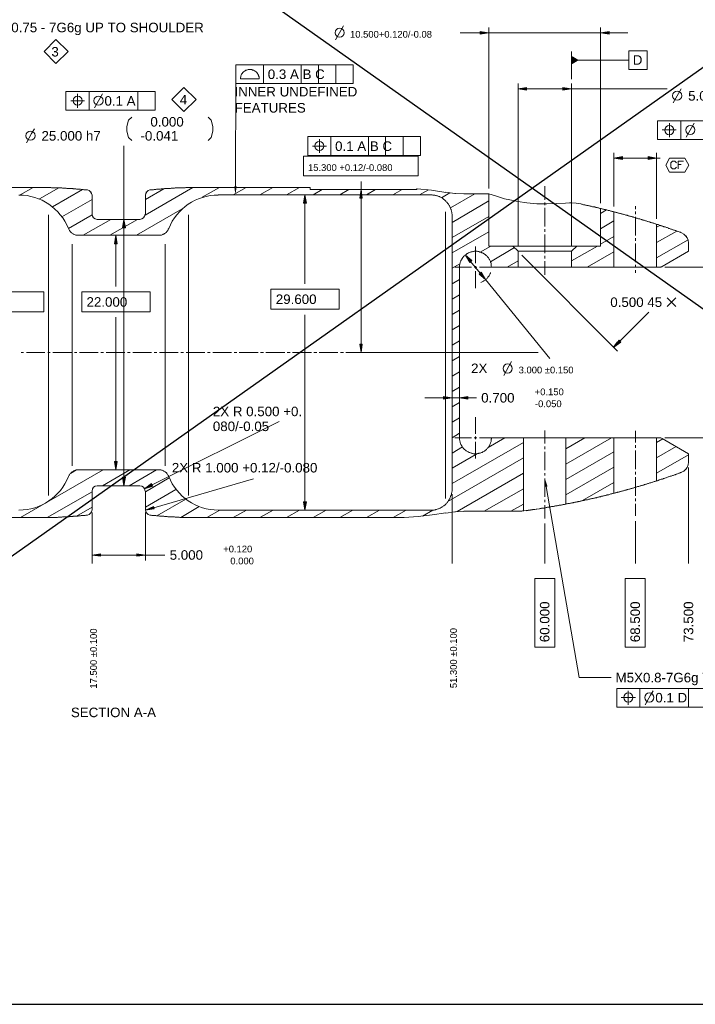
# Model space of a CAD drawing. Header units: millimetres. Extents: x 284 to 1085, y 7 to 266.
# Tile 2 of 21: x 344 to 408, y 9 to 101. Entities that reach past the tile are written whole.
import ezdxf

# ---------------------------------------------------------------- set-up
doc = ezdxf.new("R2010")
doc.units = ezdxf.units.MM
for name, color, linetype in [('PDF_几何图形', 7, 'Continuous'), ('PDF_实体填充', 7, 'Continuous'), ('PDF_文字', 7, 'Continuous'), ('±ê×¢', 4, 'Continuous')]:
    doc.layers.add(name, color=color, linetype=linetype)
doc.styles.add('PDF Arial', font='arial.ttf')

msp = doc.modelspace()

# ---------------------------------------------------------------- linework, layer by layer
at = {"color": 1}
for p, q in [((500.505, 9.126), (283.991, 162.232)), ((283.991, 9.126), (500.505, 162.232))]:
    msp.add_line(p, q, dxfattribs=at)
at = {"layer": 'PDF_几何图形', "lineweight": 13}
for points in [[(373.824, 99.586), (374.32, 100.47), (374.578, 100.901)], [(388.201, 85.661), (388.201, 100.75)], [(398.698, 84.26), (398.698, 100.75)], [(385.528, 100.254), (387.403, 100.254)], [(388.201, 100.254), (398.698, 100.254)], [(399.496, 100.254), (401.242, 100.254)], [(395.961, 98.486), (395.961, 95.9)], [(367.077, 97.258), (367.077, 95.49)], [(370.591, 97.258), (370.591, 95.49)], [(372.229, 97.258), (372.229, 95.49)], [(373.845, 97.258), (373.845, 95.49)], [(395.961, 97.689), (401.328, 97.689)], [(364.426, 85.855), (364.469, 96.374)], [(390.96, 80.251), (390.96, 95.49)], [(395.961, 80.251), (395.961, 95.49)], [(349.618, 94.52), (349.618, 93.874), (350.264, 93.874)], [(350.717, 94.757), (350.717, 92.99)], [(351.213, 93.227), (351.708, 94.089), (351.945, 94.52)], [(355.265, 94.757), (355.265, 92.99)], [(391.736, 94.995), (395.163, 94.995)], [(395.961, 94.995), (404.928, 94.995)], [(405.51, 93.68), (406.005, 94.563), (406.243, 94.995)], [(348.971, 93.874), (349.618, 93.874), (349.618, 93.227)], [(354.704, 92.343), (354.403, 92.063), (354.252, 91.46), (354.252, 91.028), (354.403, 90.446), (354.704, 90.166)], [(361.861, 90.166), (362.163, 90.446), (362.313, 91.028), (362.313, 91.46), (362.163, 92.063), (361.861, 92.343)], [(405.143, 91.783), (405.143, 91.136), (405.79, 91.136)], [(406.221, 91.998), (406.221, 90.252)], [(406.717, 90.468), (407.213, 91.352), (407.471, 91.783)], [(344.811, 89.929), (345.306, 90.813), (345.565, 91.244)], [(373.393, 90.511), (373.393, 88.744)], [(376.906, 90.511), (376.906, 88.744)], [(378.523, 90.511), (378.523, 88.744)], [(380.161, 90.511), (380.161, 88.744)], [(404.475, 91.136), (405.143, 91.136), (405.143, 90.468)], [(353.972, 82.751), (353.972, 89.649)], [(371.647, 89.627), (372.315, 89.627), (372.315, 88.981)], [(372.315, 90.274), (372.315, 89.627), (372.962, 89.627)], [(399.949, 83.958), (399.949, 89.002)], [(403.936, 82.794), (403.936, 89.002)], [(400.746, 88.507), (403.16, 88.507)], [(403.936, 88.507), (404.281, 88.507)], [(405.812, 87.644), (405.661, 87.493), (405.424, 87.493), (405.294, 87.644), (405.294, 88.054), (405.424, 88.205), (405.661, 88.205), (405.812, 88.054)], [(405.962, 87.493), (405.962, 88.205), (406.48, 88.205)], [(405.962, 87.903), (406.243, 87.903)], [(376.216, 85.553), (376.216, 86.308)], [(350.523, 85.51), (350.458, 85.51), (350.393, 85.51), (350.329, 85.532), (350.286, 85.532), (350.221, 85.532), (350.156, 85.553), (350.092, 85.553), (350.027, 85.553), (349.962, 85.553), (349.898, 85.575), (349.833, 85.575), (349.768, 85.575), (349.725, 85.575), (349.661, 85.597), (349.596, 85.597), (349.531, 85.597), (349.467, 85.618), (349.402, 85.618), (349.337, 85.618), (349.273, 85.618), (349.208, 85.618), (349.165, 85.64), (349.1, 85.64), (349.036, 85.64), (348.971, 85.64), (348.906, 85.661), (348.842, 85.661), (348.777, 85.661), (348.712, 85.661), (348.648, 85.661), (348.604, 85.661), (348.54, 85.683), (348.475, 85.683), (348.41, 85.683), (348.346, 85.683), (348.281, 85.683), (348.216, 85.683), (348.152, 85.704), (348.087, 85.704), (348.044, 85.704), (347.979, 85.704), (347.915, 85.704), (347.85, 85.704), (347.785, 85.704), (347.721, 85.726), (347.656, 85.726), (347.591, 85.726), (347.527, 85.726), (347.462, 85.726), (347.419, 85.726), (347.354, 85.726), (347.29, 85.726), (347.225, 85.726), (347.16, 85.726), (347.096, 85.747), (347.031, 85.747), (346.966, 85.747), (346.902, 85.747), (346.858, 85.747), (346.794, 85.747), (346.729, 85.747), (346.664, 85.747), (346.6, 85.747), (346.535, 85.747), (346.47, 85.747), (346.406, 85.747), (346.341, 85.747), (346.276, 85.747), (346.233, 85.747), (346.169, 85.747), (346.104, 85.747), (346.039, 85.747), (345.975, 85.747), (327.976, 85.747)], [(344.229, 85.058), (345.436, 85.747)], [(346.061, 84.67), (347.872, 85.704)], [(347.268, 83.937), (350.092, 85.553)], [(350.544, 85.51), (350.717, 85.446), (350.846, 85.338), (350.932, 85.187), (350.975, 85.015), (350.975, 83.247), (351.019, 83.053), (351.126, 82.902), (351.277, 82.794), (351.471, 82.751), (355.459, 82.751), (355.653, 82.794), (355.804, 82.902), (355.912, 83.053), (355.955, 83.247)], [(350.889, 85.316), (350.889, 85.338)], [(355.955, 83.161), (360.438, 85.747)], [(355.976, 84.627), (357.722, 85.618)], [(356.407, 85.51), (356.235, 85.446), (356.106, 85.338), (356.019, 85.187), (355.976, 85.015), (355.976, 83.247)], [(356.062, 85.338), (356.062, 85.316)], [(381.454, 85.64), (381.454, 85.553), (371.453, 85.553), (371.453, 85.747), (360.955, 85.747), (360.912, 85.747), (360.848, 85.747), (360.783, 85.747), (360.718, 85.747), (360.654, 85.747), (360.589, 85.747), (360.524, 85.747), (360.46, 85.747), (360.395, 85.747), (360.33, 85.747), (360.287, 85.747), (360.223, 85.747), (360.158, 85.747), (360.093, 85.747), (360.029, 85.747), (359.964, 85.747), (359.899, 85.747), (359.835, 85.747), (359.77, 85.747), (359.705, 85.726), (359.662, 85.726), (359.597, 85.726), (359.533, 85.726), (359.468, 85.726), (359.403, 85.726), (359.339, 85.726), (359.274, 85.726), (359.21, 85.726), (359.145, 85.704), (359.102, 85.704), (359.037, 85.704), (358.972, 85.704), (358.908, 85.704), (358.843, 85.704), (358.778, 85.704), (358.714, 85.683), (358.649, 85.683), (358.584, 85.683), (358.52, 85.683), (358.477, 85.683), (358.412, 85.683), (358.347, 85.661), (358.283, 85.661), (358.218, 85.661), (358.153, 85.661), (358.089, 85.661), (358.024, 85.661), (357.959, 85.64), (357.916, 85.64), (357.852, 85.64), (357.787, 85.64), (357.722, 85.618), (357.658, 85.618), (357.593, 85.618), (357.528, 85.618), (357.464, 85.618), (357.399, 85.597), (357.356, 85.597), (357.291, 85.597), (357.226, 85.575), (357.162, 85.575), (357.097, 85.575), (357.032, 85.575), (356.968, 85.553), (356.903, 85.553), (356.838, 85.553), (356.795, 85.553), (356.731, 85.532), (356.666, 85.532), (356.601, 85.532), (356.537, 85.51), (356.472, 85.51), (356.407, 85.51)], [(361.322, 84.821), (362.939, 85.747)], [(362.809, 85.058), (382.748, 85.058), (382.769, 85.058), (382.834, 85.058), (382.899, 85.058), (382.963, 85.036), (383.028, 85.036), (383.092, 85.036), (383.136, 85.015), (383.2, 84.993), (383.265, 84.993), (383.33, 84.971), (383.394, 84.95), (383.437, 84.928), (383.502, 84.907), (383.567, 84.885), (383.61, 84.864), (383.674, 84.821), (383.739, 84.799), (383.782, 84.777), (383.847, 84.734), (383.89, 84.713), (383.933, 84.67), (383.998, 84.627), (384.041, 84.583), (384.084, 84.54), (384.127, 84.497), (384.17, 84.454), (384.213, 84.411), (384.256, 84.368), (384.3, 84.325), (384.343, 84.282), (384.386, 84.217), (384.407, 84.174), (384.45, 84.131), (384.472, 84.066), (384.515, 84.023), (384.537, 83.958), (384.558, 83.894), (384.601, 83.851), (384.623, 83.786), (384.644, 83.721), (384.666, 83.678), (384.666, 83.614), (384.688, 83.549), (384.709, 83.484), (384.731, 83.42), (384.731, 83.376), (384.731, 83.312), (384.752, 83.247), (384.752, 83.182), (384.752, 83.118), (384.752, 83.053), (384.752, 70.271), (384.752, 57.467), (384.752, 57.446), (384.752, 57.381), (384.752, 57.316), (384.752, 57.252), (384.731, 57.209), (384.731, 57.144), (384.709, 57.079), (384.709, 57.015), (384.688, 56.95), (384.666, 56.885), (384.644, 56.842), (384.623, 56.777), (384.601, 56.713), (384.58, 56.67), (384.558, 56.605), (384.537, 56.54), (384.494, 56.497), (384.472, 56.433), (384.429, 56.389), (384.407, 56.325), (384.364, 56.282), (384.321, 56.239), (384.3, 56.196), (384.256, 56.131), (384.213, 56.088), (384.17, 56.045), (384.127, 56.002), (384.062, 55.958), (384.019, 55.915), (383.976, 55.872), (383.933, 55.851), (383.868, 55.808), (383.825, 55.764), (383.761, 55.743), (383.718, 55.721), (383.653, 55.678), (383.61, 55.657), (383.545, 55.635), (383.48, 55.614), (383.437, 55.592), (383.373, 55.57), (383.308, 55.549), (383.243, 55.527), (383.2, 55.506), (383.136, 55.506), (383.071, 55.484), (383.006, 55.484), (382.942, 55.484), (382.877, 55.463), (382.812, 55.463), (382.748, 55.463), (362.809, 55.463)], [(364.232, 85.058), (365.439, 85.747)], [(366.711, 85.058), (367.939, 85.747)], [(369.211, 85.058), (370.44, 85.747)], [(371.711, 85.058), (372.574, 85.553)], [(374.212, 85.058), (375.074, 85.553)], [(376.712, 85.058), (377.574, 85.553)], [(379.213, 85.058), (380.075, 85.553)], [(384.17, 85.273), (382.812, 85.489), (381.476, 85.618)], [(381.713, 85.058), (382.554, 85.532)], [(383.761, 84.777), (384.537, 85.252)], [(384.17, 85.295), (385.011, 85.187), (385.873, 85.144)], [(384.601, 83.829), (386.886, 85.144)], [(385.032, 85.187), (385.032, 85.209)], [(406.286, 81.501), (406.221, 81.523), (406.178, 81.544), (406.113, 81.566), (406.049, 81.587), (405.984, 81.609), (405.941, 81.63), (405.876, 81.652), (405.812, 81.674), (405.747, 81.695), (405.704, 81.717), (405.639, 81.738), (405.574, 81.738), (405.51, 81.76), (405.467, 81.781), (405.402, 81.803), (405.337, 81.824), (405.294, 81.846), (405.23, 81.868), (405.165, 81.889), (405.1, 81.911), (405.057, 81.932), (404.992, 81.954), (404.928, 81.975), (404.863, 81.997), (404.82, 82.018), (404.755, 82.04), (404.691, 82.062), (404.626, 82.062), (404.583, 82.083), (404.518, 82.105), (404.454, 82.126), (404.389, 82.148), (404.346, 82.169), (404.281, 82.191), (404.216, 82.212), (404.152, 82.234), (404.109, 82.256), (404.044, 82.277), (403.979, 82.277), (403.915, 82.299), (403.85, 82.32), (403.807, 82.342), (403.742, 82.363), (403.678, 82.385), (403.613, 82.406), (403.57, 82.428), (403.505, 82.428), (403.44, 82.45), (403.376, 82.471), (403.333, 82.493), (403.268, 82.514), (403.203, 82.536), (403.139, 82.557), (403.096, 82.557), (403.031, 82.579), (402.966, 82.6), (402.902, 82.622), (402.837, 82.644), (402.794, 82.665), (402.729, 82.687), (402.664, 82.687), (402.6, 82.708), (402.557, 82.73), (402.492, 82.751), (402.427, 82.773), (402.363, 82.794), (402.32, 82.794), (402.255, 82.816), (402.19, 82.838), (402.126, 82.859), (402.061, 82.881), (402.018, 82.881), (401.953, 82.902), (401.888, 82.924), (401.824, 82.945), (401.759, 82.967), (401.716, 82.988), (401.651, 82.988), (401.587, 83.01), (401.522, 83.032), (401.479, 83.053), (401.414, 83.053), (401.35, 83.075), (401.285, 83.096), (401.22, 83.118), (401.177, 83.139), (401.113, 83.139), (401.048, 83.161), (400.983, 83.182), (400.919, 83.204), (400.875, 83.204), (400.811, 83.226), (400.746, 83.247), (400.681, 83.269), (400.617, 83.269), (400.574, 83.29), (400.509, 83.312), (400.444, 83.333), (400.38, 83.333), (400.315, 83.355), (400.272, 83.376), (400.207, 83.398), (400.143, 83.398), (400.078, 83.42), (400.013, 83.441), (399.97, 83.463), (399.949, 83.463), (399.884, 83.484), (399.819, 83.484), (399.776, 83.506), (399.711, 83.527), (399.647, 83.527), (399.582, 83.549), (399.517, 83.57), (399.474, 83.592), (399.41, 83.592), (399.345, 83.614), (399.28, 83.635), (399.216, 83.635), (399.151, 83.657), (399.108, 83.678), (399.043, 83.678), (398.979, 83.7), (398.914, 83.721), (398.849, 83.743), (398.806, 83.743), (398.741, 83.764), (398.677, 83.786), (398.612, 83.786), (398.547, 83.808), (398.483, 83.829), (398.44, 83.829), (398.375, 83.851), (398.31, 83.872), (398.246, 83.872), (398.181, 83.894), (398.138, 83.915), (398.073, 83.915), (398.009, 83.937), (397.944, 83.937), (397.879, 83.958), (397.815, 83.98), (397.771, 83.98), (397.707, 84.002), (397.642, 84.023), (397.577, 84.023), (397.513, 84.045), (397.448, 84.066), (397.405, 84.066), (397.34, 84.088), (397.276, 84.088), (397.211, 84.109), (397.146, 84.131), (397.082, 84.131), (397.039, 84.152), (396.974, 84.174), (396.909, 84.174), (396.845, 84.196), (396.823, 84.196), (396.414, 84.26), (395.81, 84.303), (395.4, 84.282), (394.581, 84.239), (393.633, 84.196), (392.706, 84.217), (391.779, 84.303), (390.917, 84.433), (390.163, 84.583), (389.688, 84.691), (388.912, 84.928), (388.201, 85.144), (385.873, 85.144)], [(390.443, 80.251), (388.201, 80.251), (388.201, 85.144)], [(393.46, 84.583), (393.46, 85.855)], [(348.152, 82.988), (350.975, 84.627)], [(370.957, 76.694), (370.957, 84.26)], [(376.216, 71.047), (376.216, 84.756)], [(384.752, 82.471), (388.201, 84.476)], [(393.46, 84.088), (393.46, 84.325)], [(395.939, 84.303), (395.81, 84.325)], [(346.902, 83.182), (346.902, 58.028)], [(348.755, 81.911), (350.975, 83.182)], [(355.136, 81.264), (359.447, 83.743)], [(360.029, 58.028), (360.029, 83.182)], [(384.127, 83.463), (384.127, 57.791)], [(390.96, 79.755), (390.443, 80.251), (396.457, 80.251), (398.698, 80.251), (398.698, 83.764)], [(393.46, 82.083), (393.46, 83.829)], [(398.698, 83.312), (399.259, 83.635)], [(399.949, 78.268), (399.949, 83.463)], [(401.953, 83.721), (401.953, 83.98)], [(401.953, 83.226), (401.953, 83.484)], [(350.156, 81.264), (352.743, 82.751)], [(351.148, 82.881), (351.148, 82.902)], [(352.635, 81.264), (355.243, 82.751)], [(355.782, 82.902), (355.782, 82.881)], [(384.752, 81.048), (388.201, 83.032)], [(398.698, 81.868), (399.949, 82.6)], [(401.953, 81.242), (401.953, 82.988)], [(403.936, 78.268), (403.936, 82.299)], [(353.972, 58.567), (353.972, 81.954)], [(384.752, 79.604), (388.201, 81.587)], [(393.46, 81.587), (393.46, 81.846)], [(393.46, 81.329), (393.46, 79.583)], [(403.936, 82.018), (404.26, 82.191)], [(403.936, 80.574), (405.833, 81.652)], [(406.932, 80.553), (406.911, 80.79), (406.825, 81.027), (406.674, 81.221), (406.501, 81.372), (406.286, 81.48)], [(349.1, 60.442), (349.1, 80.423)], [(353.217, 76.457), (353.217, 80.466)], [(357.83, 60.442), (357.83, 80.423)], [(395.444, 62.274), (391.456, 62.274), (388.46, 62.274), (388.46, 62.231), (388.46, 62.166), (388.438, 62.123), (388.438, 62.058), (388.438, 61.994), (388.417, 61.929), (388.395, 61.864), (388.373, 61.8), (388.352, 61.757), (388.33, 61.692), (388.309, 61.627), (388.287, 61.584), (388.266, 61.52), (388.223, 61.476), (388.201, 61.412), (388.158, 61.369), (388.115, 61.326), (388.072, 61.261), (388.029, 61.218), (387.985, 61.175), (387.942, 61.132), (387.899, 61.089), (387.856, 61.067), (387.791, 61.024), (387.748, 60.981), (387.684, 60.959), (387.641, 60.938), (387.576, 60.895), (387.511, 60.873), (387.468, 60.851), (387.403, 60.83), (387.339, 60.808), (387.274, 60.808), (387.231, 60.787), (387.166, 60.787), (387.102, 60.765), (387.037, 60.765), (386.972, 60.765), (386.908, 60.765), (386.843, 60.765), (386.778, 60.765), (386.714, 60.787), (386.671, 60.787), (386.606, 60.808), (386.541, 60.83), (386.477, 60.851), (386.412, 60.873), (386.369, 60.895), (386.304, 60.916), (386.261, 60.938), (386.196, 60.981), (386.153, 61.002), (386.089, 61.045), (386.046, 61.067), (386.002, 61.11), (385.938, 61.153), (385.895, 61.196), (385.852, 61.239), (385.808, 61.282), (385.765, 61.347), (385.744, 61.39), (385.701, 61.433), (385.679, 61.498), (385.636, 61.541), (385.614, 61.606), (385.593, 61.649), (385.55, 61.714), (385.528, 61.778), (385.528, 61.843), (385.507, 61.886), (385.485, 61.951), (385.485, 62.015), (385.464, 62.08), (385.464, 62.145), (385.464, 62.209), (385.464, 62.274), (385.464, 78.268), (385.464, 78.289), (385.464, 78.354), (385.464, 78.397), (385.464, 78.462), (385.485, 78.527), (385.485, 78.591), (385.507, 78.656), (385.528, 78.721), (385.55, 78.764), (385.571, 78.828), (385.593, 78.893), (385.614, 78.936), (385.658, 79.001), (385.679, 79.044), (385.722, 79.109), (385.744, 79.152), (385.787, 79.195), (385.83, 79.259), (385.873, 79.303), (385.916, 79.346), (385.959, 79.389), (386.002, 79.432), (386.067, 79.453), (386.11, 79.497), (386.175, 79.54), (386.218, 79.561), (386.283, 79.604), (386.326, 79.626), (386.39, 79.647), (386.455, 79.669), (386.498, 79.69), (386.563, 79.712), (386.628, 79.712), (386.692, 79.734), (386.757, 79.734), (386.822, 79.755), (386.865, 79.755), (386.929, 79.755), (386.994, 79.755), (387.059, 79.755), (387.123, 79.755), (387.188, 79.734), (387.253, 79.734), (387.317, 79.712), (387.36, 79.69), (387.425, 79.69), (387.49, 79.669), (387.554, 79.626), (387.597, 79.604), (387.662, 79.583), (387.705, 79.561), (387.77, 79.518), (387.813, 79.475), (387.856, 79.453), (387.921, 79.41), (387.964, 79.367), (388.007, 79.324), (388.05, 79.281), (388.093, 79.238), (388.136, 79.173), (388.179, 79.13), (388.201, 79.087), (388.244, 79.022), (388.266, 78.979), (388.309, 78.915), (388.33, 78.871), (388.352, 78.807), (388.373, 78.742), (388.395, 78.699), (388.417, 78.634), (388.417, 78.57), (388.438, 78.505), (388.438, 78.44), (388.438, 78.376), (388.46, 78.311), (388.46, 78.268), (390.96, 78.268), (395.961, 78.268), (399.949, 78.268), (403.936, 78.268), (404.216, 78.268), (404.281, 78.268), (404.346, 78.268), (404.389, 78.289), (404.454, 78.311), (404.475, 78.333), (406.954, 79.755), (406.954, 80.553)], [(398.698, 80.423), (399.949, 81.156)], [(401.953, 80.725), (401.953, 80.984)], [(401.953, 80.488), (401.953, 78.742)], [(403.936, 79.13), (406.911, 80.833)], [(406.76, 81.178), (406.781, 81.178)], [(386.951, 78.634), (386.951, 80.208)], [(387.403, 79.69), (388.395, 80.251)], [(388.352, 78.785), (390.615, 80.1)], [(395.961, 78.268), (395.961, 79.755), (390.96, 79.755), (390.96, 78.268)], [(395.961, 78.85), (398.397, 80.251)], [(395.961, 79.755), (396.457, 80.251)], [(397.427, 78.268), (399.949, 79.712)], [(384.752, 78.16), (385.485, 78.57)], [(386.498, 78.807), (387.403, 77.707)], [(389.925, 78.268), (390.96, 78.85)], [(391.305, 79.41), (400.293, 70.4)], [(393.46, 79.346), (393.46, 79.087)], [(393.46, 78.828), (393.46, 77.557)], [(386.584, 78.268), (385.011, 78.268)], [(387.08, 78.268), (386.822, 78.268)], [(386.951, 78.376), (386.951, 78.139)], [(386.951, 77.88), (386.951, 76.306)], [(387.339, 78.268), (388.912, 78.268)], [(387.468, 76.845), (387.533, 76.867), (387.576, 76.888), (387.641, 76.931), (387.705, 76.953), (387.748, 76.996), (387.813, 77.018), (387.856, 77.061), (387.899, 77.104), (387.942, 77.125), (387.985, 77.169), (388.05, 77.212), (388.072, 77.276), (388.115, 77.319), (388.158, 77.363), (388.201, 77.427), (388.223, 77.47), (388.266, 77.513), (388.287, 77.578), (388.309, 77.643), (388.352, 77.686), (388.373, 77.751), (388.373, 77.772)], [(399.927, 78.268), (399.949, 78.268)], [(401.953, 78.483), (401.953, 78.225)], [(401.953, 77.988), (401.953, 77.729)], [(404.712, 78.268), (418.939, 78.268)], [(384.752, 76.716), (385.464, 77.125)], [(387.899, 77.104), (393.935, 69.711)], [(384.752, 75.272), (385.464, 75.681)], [(404.949, 74.582), (405.747, 75.379)], [(404.949, 75.379), (405.747, 74.582)], [(384.752, 73.828), (385.464, 74.237)], [(400.509, 71.327), (403.225, 74.043)], [(353.217, 60.054), (353.217, 73.569)], [(370.957, 56.26), (370.957, 73.806)], [(384.752, 72.383), (385.464, 72.793)], [(384.752, 70.939), (385.464, 71.349)], [(344.552, 70.271), (344.315, 70.271)], [(346.557, 70.271), (344.811, 70.271)], [(347.052, 70.271), (346.815, 70.271)], [(349.057, 70.271), (347.311, 70.271)], [(349.553, 70.271), (349.316, 70.271)], [(351.557, 70.271), (349.812, 70.271)], [(352.053, 70.271), (351.816, 70.271)], [(352.312, 70.271), (354.058, 70.271)], [(354.317, 70.271), (354.554, 70.271)], [(354.812, 70.271), (356.558, 70.271)], [(356.795, 70.271), (357.054, 70.271)], [(357.313, 70.271), (359.059, 70.271)], [(359.296, 70.271), (359.554, 70.271)], [(359.813, 70.271), (361.559, 70.271)], [(361.796, 70.271), (362.055, 70.271)], [(362.313, 70.271), (364.059, 70.271)], [(364.296, 70.271), (364.555, 70.271)], [(364.792, 70.271), (366.56, 70.271)], [(366.797, 70.271), (367.056, 70.271)], [(367.293, 70.271), (369.06, 70.271)], [(369.297, 70.271), (369.556, 70.271)], [(369.793, 70.271), (371.561, 70.271)], [(371.798, 70.271), (372.056, 70.271)], [(372.293, 70.271), (374.039, 70.271)], [(374.298, 70.271), (374.557, 70.271)], [(374.794, 70.271), (376.54, 70.271)], [(392.835, 70.271), (375.699, 70.271)], [(376.798, 70.271), (377.057, 70.271)], [(377.294, 70.271), (379.04, 70.271)], [(379.299, 70.271), (379.536, 70.271)], [(379.795, 70.271), (381.541, 70.271)], [(381.799, 70.271), (382.036, 70.271)], [(382.295, 70.271), (384.041, 70.271)], [(384.3, 70.271), (384.537, 70.271), (384.688, 70.271)], [(384.752, 69.495), (385.464, 69.905)], [(389.602, 68.115), (390.098, 68.978), (390.335, 69.409)], [(384.752, 68.051), (385.464, 68.46)], [(384.752, 66.607), (385.464, 67.016)], [(382.209, 66.003), (383.955, 66.003)], [(384.752, 66.003), (385.464, 66.003)], [(386.24, 66.003), (387.037, 66.003)], [(384.752, 65.162), (385.464, 65.572)], [(356.623, 57.855), (368.543, 63.804)], [(384.752, 63.718), (385.464, 64.128)], [(386.951, 62.64), (386.951, 64.214)], [(393.46, 61.714), (393.46, 62.942)], [(401.953, 61.821), (401.953, 62.921)], [(384.752, 62.274), (385.464, 62.684)], [(386.584, 62.274), (385.011, 62.274)], [(391.456, 62.274), (391.456, 55.398), (391.434, 55.398), (391.37, 55.398), (391.305, 55.376), (391.262, 55.376), (391.197, 55.376), (391.133, 55.376), (391.068, 55.376), (391.003, 55.376), (390.939, 55.376), (390.874, 55.376), (385.873, 55.376)], [(387.08, 62.274), (386.822, 62.274)], [(386.951, 62.382), (386.951, 62.145)], [(386.951, 61.886), (386.951, 60.313)], [(387.339, 62.274), (388.912, 62.274)], [(388.136, 61.347), (389.71, 62.274)], [(395.444, 59.795), (399.711, 62.274)], [(395.444, 61.239), (397.211, 62.274)], [(395.444, 56.045), (395.444, 62.274), (399.949, 62.274), (399.949, 57.058)], [(406.954, 59.968), (406.954, 60.765), (404.475, 62.188), (404.41, 62.231), (404.346, 62.252), (404.281, 62.252), (404.216, 62.274), (403.936, 62.274), (399.949, 62.274)], [(403.936, 58.222), (403.936, 62.274)], [(403.936, 61.821), (404.54, 62.166)], [(404.712, 62.274), (418.939, 62.274)], [(384.752, 57.963), (391.456, 61.821)], [(384.752, 60.83), (385.722, 61.412)], [(393.46, 61.196), (393.46, 61.455)], [(393.46, 59.213), (393.46, 60.959)], [(395.444, 58.351), (399.949, 60.959)], [(401.953, 61.326), (401.953, 61.563)], [(401.953, 59.321), (401.953, 61.067)], [(403.936, 60.377), (405.79, 61.433)], [(349.1, 59.623), (349.1, 60.507)], [(357.83, 59.623), (357.83, 60.507)], [(384.364, 56.282), (391.456, 60.377)], [(384.752, 59.407), (387.145, 60.787)], [(403.936, 58.933), (406.954, 60.657)], [(344.25, 54.773), (352.032, 59.256)], [(348.949, 58.911), (349.51, 59.256)], [(351.945, 57.769), (354.532, 59.256)], [(354.446, 57.769), (357.032, 59.256)], [(395.444, 56.907), (399.949, 59.515)], [(406.286, 59.041), (406.501, 59.149), (406.674, 59.299), (406.825, 59.493), (406.911, 59.731), (406.932, 59.968)], [(406.781, 59.343), (406.76, 59.343)], [(406.954, 59.472), (406.954, 50.483)], [(355.976, 57.209), (358.218, 58.502)], [(356.774, 55.7), (366.129, 58.416)], [(385.226, 55.355), (391.456, 58.933)], [(391.456, 55.398), (391.477, 55.398), (392.296, 55.527), (392.965, 55.614), (393.029, 55.635), (393.094, 55.635), (393.159, 55.657), (393.223, 55.657), (393.266, 55.678), (393.331, 55.678), (393.396, 55.678), (393.46, 55.7), (393.525, 55.7), (393.59, 55.721), (393.654, 55.721), (393.719, 55.743), (393.762, 55.743), (393.827, 55.764), (393.892, 55.764), (393.956, 55.786), (394.021, 55.786), (394.086, 55.808), (394.15, 55.808), (394.193, 55.829), (394.258, 55.829), (394.323, 55.851), (394.387, 55.851), (394.452, 55.872), (394.517, 55.872), (394.56, 55.894), (394.624, 55.894), (394.689, 55.915), (394.754, 55.915), (394.818, 55.937), (394.883, 55.937), (394.948, 55.958), (394.991, 55.958), (395.056, 55.98), (395.12, 55.98), (395.185, 56.002), (395.25, 56.002), (395.314, 56.023), (395.379, 56.045), (395.422, 56.045), (395.487, 56.066), (395.551, 56.066), (395.616, 56.088), (395.681, 56.088), (395.745, 56.109), (395.788, 56.109), (395.853, 56.131), (395.918, 56.131), (395.982, 56.152), (396.047, 56.174), (396.112, 56.174), (396.155, 56.196), (396.22, 56.196), (396.284, 56.217), (396.349, 56.217), (396.414, 56.239), (396.478, 56.26), (396.543, 56.26), (396.586, 56.282), (396.651, 56.282), (396.715, 56.303), (396.78, 56.325), (396.845, 56.325), (396.909, 56.346), (396.952, 56.346), (397.017, 56.368), (397.082, 56.389), (397.146, 56.389), (397.211, 56.411), (397.276, 56.433), (397.319, 56.433), (397.383, 56.454), (397.448, 56.454), (397.513, 56.476), (397.577, 56.497), (397.642, 56.497), (397.685, 56.519), (397.75, 56.54), (397.815, 56.54), (397.879, 56.562), (397.944, 56.562), (397.987, 56.583), (398.052, 56.605), (398.116, 56.605), (398.181, 56.627), (398.246, 56.648), (398.31, 56.648), (398.353, 56.67), (398.418, 56.691), (398.483, 56.691), (398.547, 56.713), (398.612, 56.734), (398.677, 56.734), (398.72, 56.756), (398.785, 56.777), (398.849, 56.777), (398.914, 56.799), (398.979, 56.821), (399.022, 56.821), (399.086, 56.842), (399.151, 56.864), (399.216, 56.885), (399.28, 56.885), (399.323, 56.907), (399.388, 56.928), (399.453, 56.928), (399.517, 56.95), (399.582, 56.971), (399.647, 56.993), (399.69, 56.993), (399.755, 57.015), (399.819, 57.036), (399.884, 57.036), (399.949, 57.058), (399.992, 57.079), (400.056, 57.101), (400.121, 57.101), (400.186, 57.122), (400.25, 57.144), (400.293, 57.165), (400.358, 57.165), (400.423, 57.187), (400.487, 57.209), (400.552, 57.23), (400.595, 57.23), (400.66, 57.252), (400.725, 57.273), (400.789, 57.295), (400.854, 57.295), (400.897, 57.316), (400.962, 57.338), (401.026, 57.359), (401.091, 57.359), (401.156, 57.381), (401.199, 57.403), (401.263, 57.424), (401.328, 57.446), (401.393, 57.446), (401.457, 57.467), (401.501, 57.489), (401.565, 57.51), (401.63, 57.51), (401.694, 57.532), (401.738, 57.553), (401.802, 57.575), (401.867, 57.597), (401.932, 57.597), (401.996, 57.618), (402.039, 57.64), (402.104, 57.661), (402.169, 57.683), (402.233, 57.704), (402.276, 57.704), (402.341, 57.726), (402.406, 57.747), (402.47, 57.769), (402.535, 57.791), (402.578, 57.791), (402.643, 57.812), (402.708, 57.834), (402.772, 57.855), (402.815, 57.877), (402.88, 57.898), (402.945, 57.92), (403.009, 57.92), (403.074, 57.941), (403.117, 57.963), (403.182, 57.985), (403.246, 58.006), (403.311, 58.028), (403.354, 58.049), (403.419, 58.049), (403.484, 58.071), (403.548, 58.092), (403.591, 58.114), (403.656, 58.135), (403.721, 58.157), (403.785, 58.179), (403.85, 58.2), (403.893, 58.2), (403.958, 58.222), (404.022, 58.243), (404.087, 58.265), (404.13, 58.286), (404.195, 58.308), (404.26, 58.329), (404.324, 58.351), (404.367, 58.373), (404.432, 58.394), (404.497, 58.394), (404.561, 58.416), (404.604, 58.437), (404.669, 58.459), (404.734, 58.48), (404.798, 58.502), (404.842, 58.523), (404.906, 58.545), (404.971, 58.567), (405.036, 58.588), (405.079, 58.61), (405.143, 58.631), (405.208, 58.653), (405.273, 58.653), (405.316, 58.674), (405.38, 58.696), (405.445, 58.717), (405.488, 58.739), (405.553, 58.761), (405.618, 58.782), (405.682, 58.804), (405.725, 58.825), (405.79, 58.847), (405.855, 58.868), (405.919, 58.89), (405.962, 58.911), (406.027, 58.933), (406.092, 58.955), (406.156, 58.976), (406.199, 58.998), (406.264, 59.019), (406.286, 59.019)], [(393.46, 58.717), (393.46, 58.955)], [(393.46, 58.459), (393.46, 56.713)], [(401.953, 58.825), (401.953, 59.062)], [(401.953, 58.567), (401.953, 56.821)], [(346.902, 56.864), (346.902, 58.071)], [(355.955, 57.273), (355.912, 57.467), (355.804, 57.618), (355.653, 57.726), (355.459, 57.769), (351.471, 57.769), (351.277, 57.726), (351.126, 57.618), (351.019, 57.467), (350.975, 57.273), (350.975, 55.506), (350.932, 55.333), (350.846, 55.182), (350.717, 55.075), (350.544, 55.01)], [(351.148, 57.618), (351.148, 57.64)], [(355.782, 57.618), (355.782, 57.64)], [(355.976, 55.764), (358.843, 57.424)], [(355.976, 57.273), (355.976, 55.506), (356.019, 55.333), (356.106, 55.182), (356.235, 55.075), (356.407, 55.01)], [(360.029, 56.864), (360.029, 58.071)], [(384.127, 57.834), (384.127, 56.583)], [(387.77, 55.376), (391.456, 57.489)], [(393.59, 57.683), (396.694, 39.771), (399.69, 39.771)], [(396.995, 56.368), (399.949, 58.071)], [(346.772, 54.773), (350.975, 57.209)], [(357.054, 54.945), (359.77, 56.519)], [(384.752, 56.971), (384.752, 50.483)], [(393.46, 56.454), (393.46, 56.217)], [(401.953, 56.562), (401.953, 56.325)], [(349.51, 54.924), (350.975, 55.764)], [(359.296, 54.794), (361.02, 55.808)], [(361.731, 54.773), (362.96, 55.463)], [(364.232, 54.773), (365.46, 55.463)], [(366.732, 54.773), (367.961, 55.463)], [(369.233, 54.773), (370.44, 55.463)], [(371.733, 54.773), (372.94, 55.463)], [(374.233, 54.773), (375.44, 55.463)], [(376.734, 54.773), (377.941, 55.463)], [(379.234, 54.773), (380.441, 55.463)], [(381.993, 54.924), (382.963, 55.484)], [(390.27, 55.376), (391.456, 56.045)], [(391.715, 55.398), (393.116, 55.635)], [(393.46, 55.958), (393.46, 54.708)], [(401.953, 56.066), (401.953, 54.945)], [(350.523, 55.01), (350.458, 55.01), (350.393, 55.01), (350.329, 54.988), (350.286, 54.988), (350.221, 54.988), (350.156, 54.967), (350.092, 54.967), (350.027, 54.967), (349.962, 54.967), (349.898, 54.945), (349.833, 54.945), (349.768, 54.945), (349.725, 54.945), (349.661, 54.924), (349.596, 54.924), (349.531, 54.924), (349.467, 54.924), (349.402, 54.902), (349.337, 54.902), (349.273, 54.902), (349.208, 54.902), (349.165, 54.881), (349.1, 54.881), (349.036, 54.881), (348.971, 54.881), (348.906, 54.881), (348.842, 54.859), (348.777, 54.859), (348.712, 54.859), (348.648, 54.859), (348.604, 54.859), (348.54, 54.838), (348.475, 54.838), (348.41, 54.838), (348.346, 54.838), (348.281, 54.838), (348.216, 54.838), (348.152, 54.816), (348.087, 54.816), (348.022, 54.816), (347.979, 54.816), (347.915, 54.816), (347.85, 54.816), (347.785, 54.816), (347.721, 54.794), (347.656, 54.794), (347.591, 54.794), (347.527, 54.794), (347.462, 54.794), (347.419, 54.794), (347.354, 54.794), (347.29, 54.794), (347.225, 54.794), (347.16, 54.794), (347.096, 54.773), (347.031, 54.773), (346.966, 54.773), (346.902, 54.773), (346.837, 54.773), (346.794, 54.773), (346.729, 54.773), (346.664, 54.773), (346.6, 54.773), (346.535, 54.773), (346.47, 54.773), (346.406, 54.773), (346.341, 54.773), (346.276, 54.773), (346.212, 54.773), (346.169, 54.773), (346.104, 54.773), (346.039, 54.773), (345.975, 54.773), (327.976, 54.773)], [(350.889, 55.182), (350.889, 55.204)], [(350.975, 55.269), (350.975, 50.764)], [(350.975, 55.01), (350.975, 50.483)], [(355.976, 55.269), (355.976, 50.764)], [(356.062, 55.204), (356.062, 55.182)], [(378.954, 54.773), (360.955, 54.773), (360.912, 54.773), (360.848, 54.773), (360.783, 54.773), (360.718, 54.773), (360.654, 54.773), (360.589, 54.773), (360.524, 54.773), (360.46, 54.773), (360.395, 54.773), (360.33, 54.773), (360.287, 54.773), (360.223, 54.773), (360.158, 54.773), (360.093, 54.773), (360.029, 54.773), (359.964, 54.773), (359.899, 54.773), (359.835, 54.773), (359.77, 54.794), (359.705, 54.794), (359.662, 54.794), (359.597, 54.794), (359.533, 54.794), (359.468, 54.794), (359.403, 54.794), (359.339, 54.794), (359.274, 54.794), (359.21, 54.794), (359.145, 54.816), (359.102, 54.816), (359.037, 54.816), (358.972, 54.816), (358.908, 54.816), (358.843, 54.816), (358.778, 54.816), (358.714, 54.838), (358.649, 54.838), (358.584, 54.838), (358.52, 54.838), (358.477, 54.838), (358.412, 54.838), (358.347, 54.859), (358.283, 54.859), (358.218, 54.859), (358.153, 54.859), (358.089, 54.859), (358.024, 54.881), (357.959, 54.881), (357.916, 54.881), (357.852, 54.881), (357.787, 54.881), (357.722, 54.902), (357.658, 54.902), (357.593, 54.902), (357.528, 54.902), (357.464, 54.924), (357.399, 54.924), (357.356, 54.924), (357.291, 54.924), (357.226, 54.945), (357.162, 54.945), (357.097, 54.945), (357.032, 54.945), (356.968, 54.967), (356.903, 54.967), (356.838, 54.967), (356.795, 54.967), (356.731, 54.988), (356.666, 54.988), (356.601, 54.988), (356.537, 55.01), (356.472, 55.01), (356.407, 55.01)], [(378.954, 54.773), (380.269, 54.794), (381.562, 54.881), (382.877, 55.032), (384.17, 55.226)], [(385.873, 55.355), (385.011, 55.312), (384.17, 55.204)], [(385.032, 55.29), (385.032, 55.312)], [(393.46, 54.212), (393.46, 50.483)], [(401.953, 54.45), (401.953, 50.483)], [(351.773, 51.259), (355.179, 51.259)], [(355.976, 51.259), (357.808, 51.259)], [(400.638, 37.895), (401.285, 37.895), (401.285, 37.227)], [(401.285, 38.542), (401.285, 37.895), (401.953, 37.895)], [(402.384, 38.757), (402.384, 37.012)], [(402.88, 37.227), (403.376, 38.111), (403.613, 38.542)], [(406.932, 38.757), (406.932, 37.012)]]:
    msp.add_lwpolyline(points, dxfattribs=at)
for points in [[(387.403, 100.125), (388.201, 100.254), (387.403, 100.362)], [(399.496, 100.362), (398.698, 100.254), (399.496, 100.125)], [(347.591, 99.629), (348.734, 98.486), (347.591, 97.366), (346.47, 98.486)], [(401.328, 96.805), (401.328, 98.573), (403.074, 98.573), (403.074, 96.805)], [(375.484, 95.49), (375.484, 97.258), (364.469, 97.258), (364.469, 95.49)], [(364.9, 95.943), (365.784, 95.943), (366.646, 95.943), (366.646, 96.029), (366.646, 96.115), (366.603, 96.223), (366.581, 96.288), (366.538, 96.374), (366.495, 96.439), (366.43, 96.525), (366.366, 96.59), (366.28, 96.654), (366.215, 96.697), (366.129, 96.741), (366.042, 96.762), (365.956, 96.805), (365.87, 96.805), (365.698, 96.805), (365.611, 96.805), (365.504, 96.762), (365.417, 96.741), (365.331, 96.697), (365.266, 96.654), (365.202, 96.59), (365.116, 96.525), (365.072, 96.439), (365.008, 96.374), (364.965, 96.288), (364.943, 96.223), (364.922, 96.115), (364.9, 96.029)], [(356.903, 92.99), (356.903, 94.757), (348.518, 94.757), (348.518, 92.99)], [(359.597, 95.124), (360.74, 94.003), (359.597, 92.861), (358.455, 94.003)], [(391.736, 95.124), (390.96, 94.995), (391.736, 94.865)], [(395.163, 94.865), (395.961, 94.995), (395.163, 95.124)], [(415.684, 90.252), (415.684, 91.998), (404.044, 91.998), (404.044, 90.252)], [(381.799, 88.744), (381.799, 90.511), (371.216, 90.511), (371.216, 88.744)], [(370.828, 88.679), (370.828, 86.825), (381.584, 86.825), (381.584, 88.679)], [(400.746, 88.636), (399.949, 88.507), (400.746, 88.377)], [(403.16, 88.377), (403.936, 88.507), (403.16, 88.636)], [(404.798, 87.838), (405.165, 88.507), (405.876, 88.507), (406.587, 88.507), (406.975, 87.838), (406.587, 87.192), (405.876, 87.192), (405.165, 87.192)], [(371.086, 84.26), (370.957, 85.058), (370.828, 84.26)], [(376.324, 84.756), (376.216, 85.553), (376.087, 84.756)], [(354.101, 81.954), (353.972, 82.751), (353.842, 81.954)], [(353.347, 80.466), (353.217, 81.264), (353.088, 80.466)], [(386.606, 78.893), (386.002, 79.41), (386.412, 78.721)], [(387.296, 77.621), (387.899, 77.104), (387.49, 77.794)], [(338.495, 75.94), (338.495, 74.065), (346.449, 74.065), (346.449, 75.94)], [(350.005, 75.94), (350.005, 74.065), (356.429, 74.065), (356.429, 75.94)], [(367.745, 76.199), (367.745, 74.323), (374.169, 74.323), (374.169, 76.199)], [(400.423, 71.413), (399.949, 70.767), (400.595, 71.241)], [(376.087, 71.047), (376.216, 70.271), (376.324, 71.047)], [(383.955, 65.895), (384.752, 66.003), (383.955, 66.132)], [(386.24, 66.132), (385.464, 66.003), (386.24, 65.895)], [(353.088, 60.054), (353.217, 59.256), (353.347, 60.054)], [(353.842, 58.567), (353.972, 57.769), (354.101, 58.567)], [(356.558, 57.963), (355.912, 57.489), (356.688, 57.726)], [(356.731, 55.829), (355.998, 55.484), (356.795, 55.592)], [(370.828, 56.26), (370.957, 55.463), (371.086, 56.26)], [(351.773, 51.389), (350.975, 51.259), (351.773, 51.152)], [(355.179, 51.152), (355.976, 51.259), (355.179, 51.389)], [(392.512, 42.637), (392.512, 49.061), (394.387, 49.061), (394.387, 42.637)], [(401.005, 42.637), (401.005, 49.061), (402.88, 49.061), (402.88, 42.637)], [(408.571, 37.012), (408.571, 38.757), (400.207, 38.757), (400.207, 37.012)]]:
    msp.add_lwpolyline(points, close=True, dxfattribs=at)
for points in [[(348.777, 81.889), (348.798, 81.824), (348.82, 81.781), (348.863, 81.717), (348.885, 81.674), (348.928, 81.63), (348.971, 81.566), (349.014, 81.523), (349.057, 81.48), (349.1, 81.458), (349.165, 81.415), (349.208, 81.372), (349.273, 81.35), (349.316, 81.329), (349.38, 81.307), (349.445, 81.286), (349.51, 81.264), (349.574, 81.264), (349.639, 81.264), (349.682, 81.264), (349.704, 81.264), (357.248, 81.264), (357.291, 81.264), (357.356, 81.264), (357.42, 81.264), (357.485, 81.286), (357.55, 81.307), (357.614, 81.329), (357.658, 81.35), (357.722, 81.372), (357.765, 81.415), (357.83, 81.436), (357.873, 81.48), (357.916, 81.523), (357.959, 81.566), (358.002, 81.609), (358.046, 81.674), (358.089, 81.717), (358.11, 81.76), (358.132, 81.824), (358.175, 81.889, -0.308554), (362.809, 85.036)], [(362.809, 55.484, -0.307171), (358.175, 58.631), (358.153, 58.696), (358.11, 58.739), (358.089, 58.804), (358.046, 58.847), (358.002, 58.89), (357.981, 58.955), (357.916, 58.998), (357.873, 59.041), (357.83, 59.062), (357.787, 59.105), (357.722, 59.149), (357.679, 59.17), (357.614, 59.192), (357.55, 59.213), (357.485, 59.235), (357.442, 59.256), (357.377, 59.256), (357.313, 59.256), (357.248, 59.256), (349.704, 59.256), (349.639, 59.256), (349.574, 59.256), (349.51, 59.256), (349.445, 59.235), (349.402, 59.213), (349.337, 59.192), (349.273, 59.17), (349.23, 59.149), (349.165, 59.105), (349.122, 59.084), (349.057, 59.041), (349.014, 58.998), (348.971, 58.955), (348.928, 58.911), (348.885, 58.868), (348.863, 58.804), (348.82, 58.761), (348.798, 58.696), (348.777, 58.631)]]:
    msp.add_lwpolyline(points, format="xyb", dxfattribs=at)
at = {"layer": 'PDF_几何图形', "lineweight": 25}
msp.add_lwpolyline([(400.293, 71.241), (399.949, 70.767), (399.949, 70.767)], close=True, dxfattribs=at)
at = {"layer": 'PDF_几何图形', "lineweight": 13}
for centre in [(374.214, 100.259), (349.62, 93.879), (351.581, 93.879), (405.879, 94.353), (405.146, 91.119), (407.107, 91.141), (345.201, 90.602), (372.296, 89.632), (389.971, 68.767), (401.287, 37.9), (403.27, 37.9)]:
    msp.add_circle(centre, 0.429, dxfattribs=at)
for centre, radius, start, end in [((344.119, 80.047), 4.989, 21.66985, 89.97167), ((344.131, 60.455), 4.971, 269.88356, 338.47492)]:
    msp.add_arc(centre, radius, start, end, dxfattribs=at)
at = {"layer": 'PDF_实体填充', "lineweight": 25}
for points in [[(387.403, 100.383), (388.201, 100.254), (387.403, 100.254)], [(387.403, 100.254), (388.201, 100.254), (387.403, 100.125)], [(399.496, 100.383), (399.496, 100.254), (398.698, 100.254)], [(398.698, 100.254), (399.496, 100.254), (399.496, 100.125)], [(395.961, 98.099), (396.651, 97.689), (395.961, 97.689)], [(395.961, 97.689), (396.651, 97.689), (395.961, 97.279)], [(391.736, 95.124), (391.736, 94.995), (390.96, 94.995)], [(390.96, 94.995), (391.736, 94.995), (391.736, 94.865)], [(395.163, 95.124), (395.961, 94.995), (395.163, 94.995)], [(395.163, 94.995), (395.961, 94.995), (395.163, 94.865)], [(400.746, 88.636), (400.746, 88.507), (399.949, 88.507)], [(399.949, 88.507), (400.746, 88.507), (400.746, 88.377)], [(403.16, 88.636), (403.936, 88.507), (403.16, 88.507)], [(403.16, 88.507), (403.936, 88.507), (403.16, 88.377)], [(364.318, 85.855), (364.555, 85.855), (364.426, 85.058)], [(370.957, 85.058), (371.086, 84.26), (370.828, 84.26)], [(376.216, 85.553), (376.324, 84.756), (376.087, 84.756)], [(353.972, 82.751), (354.101, 81.954), (353.842, 81.954)], [(353.217, 81.264), (353.347, 80.466), (353.088, 80.466)], [(386.002, 79.41), (386.606, 78.893), (386.326, 78.893)], [(386.326, 78.893), (386.606, 78.893), (386.412, 78.721)], [(387.49, 77.794), (387.597, 77.621), (387.296, 77.621)], [(387.296, 77.621), (387.597, 77.621), (387.899, 77.104)], [(400.293, 71.241), (400.595, 71.241), (399.949, 70.767)], [(400.423, 71.413), (400.595, 71.241), (400.293, 71.241)], [(376.087, 71.047), (376.324, 71.047), (376.216, 70.271)], [(383.955, 66.132), (384.752, 66.003), (383.955, 66.003)], [(383.955, 66.003), (384.752, 66.003), (383.955, 65.895)], [(386.24, 66.132), (386.24, 66.003), (385.464, 66.003)], [(385.464, 66.003), (386.24, 66.003), (386.24, 65.895)], [(353.088, 60.054), (353.347, 60.054), (353.217, 59.256)], [(353.842, 58.567), (354.101, 58.567), (353.972, 57.769)], [(393.46, 58.459), (393.719, 57.704), (393.46, 57.704)], [(356.256, 57.726), (356.688, 57.726), (355.912, 57.489)], [(356.558, 57.963), (356.688, 57.726), (356.256, 57.726)], [(393.46, 57.704), (393.719, 57.704), (393.46, 57.661)], [(356.213, 55.592), (356.795, 55.592), (355.998, 55.484)], [(356.731, 55.829), (356.795, 55.592), (356.213, 55.592)], [(370.828, 56.26), (371.086, 56.26), (370.957, 55.463)], [(351.773, 51.389), (351.773, 51.259), (350.975, 51.259)], [(350.975, 51.259), (351.773, 51.259), (351.773, 51.152)], [(355.179, 51.389), (355.976, 51.259), (355.179, 51.259)], [(355.179, 51.259), (355.976, 51.259), (355.179, 51.152)]]:
    msp.add_solid(points, dxfattribs=at)
at = {"layer": '±ê×¢', "color": 4}
msp.add_line((283.991, 9.126), (500.505, 9.126), dxfattribs=at)

# ---------------------------------------------------------------- texts
at = {"layer": 'PDF_文字', "attachment_point": 7, "style": 'PDF Arial'}
for s, insert, char_height in [('M27X0.75 - 7G6g UP TO SHOULDER', (340.132, 100.033), 0.8949), ('10.500+0.120/-0.08', (375.18, 99.787), 0.63258), ('3', (347.159, 98.017), 0.895), ('D', (401.715, 97.257), 0.895), ('0.3 A B C', (367.464, 95.905), 0.8949), ('INNER UNDEFINED', (364.338, 94.267), 0.8949), ('0.1 A', (352.139, 93.405), 0.8949), ('4', (359.209, 93.528), 0.895), ('5.000 H7', (406.909, 93.879), 0.8949), ('FEATURES', (364.36, 92.758), 0.8949), ('0.000', (356.45, 91.444), 0.8949), ('25.000 h7', (346.233, 90.129), 0.8949), ('-0.041', (355.523, 90.129), 0.8949), ('0.1 A B C', (373.779, 89.159), 0.8949), ('15.300 +0.12/-0.080', (371.236, 87.286), 0.63258), ('22.000', (350.457, 74.545), 0.8949), ('29.600', (368.218, 74.803), 0.8949), ('0.500 45', (399.602, 74.523), 0.8949), ('2X', (386.54, 68.331), 0.8949), ('3.000 ±0.150', (391.001, 68.297), 0.63258), ('0.700', (387.488, 65.556), 0.8949), ('+0.150', (392.51, 66.249), 0.6326), ('-0.050', (392.532, 65.128), 0.6326), ('2X R 0.500 +0.', (362.311, 64.276), 0.8949), ('080/-0.05', (362.311, 62.881), 0.8949), ('2X R 1.000 +0.12/-0.080', (358.464, 58.997), 0.8949), ('5.000', (358.26, 50.813), 0.8949), ('+0.120', (363.283, 51.506), 0.6326), ('0.000', (363.951, 50.385), 0.6326), ('M5X0.8-7G6g THRU', (400.098, 39.054), 0.8949), ('0.1 D', (403.827, 37.427), 0.8949), ('SECTION A-A', (348.992, 36.047), 0.8949)]:
    msp.add_mtext(s, dxfattribs=dict(at, insert=insert, char_height=char_height))
at = {"layer": 'PDF_文字', "attachment_point": 7, "rotation": 90, "style": 'PDF Arial'}
for s, insert, char_height in [('60.000', (393.905, 43.09), 0.8949), ('68.500', (402.398, 43.09), 0.8949), ('73.500', (407.399, 43.09), 0.8949), ('17.500 ±0.100', (351.439, 38.736), 0.63258), ('51.300 ±0.100', (385.215, 38.778), 0.63258)]:
    msp.add_mtext(s, dxfattribs=dict(at, insert=insert, char_height=char_height))

doc.saveas('drawing.dxf')
